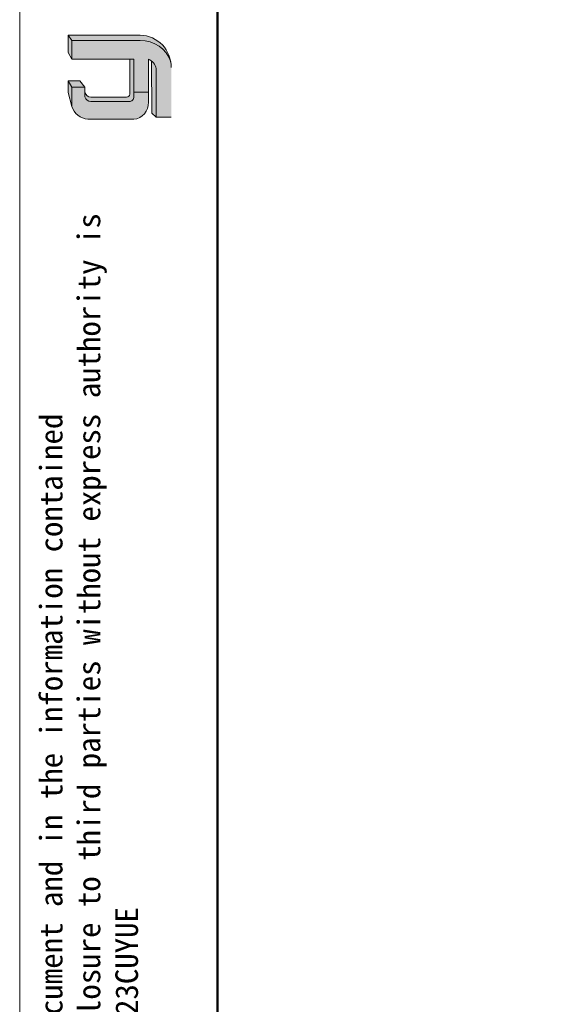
# Model space of a CAD drawing. Header units: millimetres. Extents: x 1140 to 1683, y 113 to 497.
# Tile 1 of 8: x 1140 to 1227, y 242 to 404. Entities that reach past the tile are written whole.
import ezdxf

# ---------------------------------------------------------------- set-up
doc = ezdxf.new("R2010")
doc.units = ezdxf.units.MM
for name, color, linetype, lineweight in [('0007', 7, 'Continuous', 5), ('实线层', 7, 'Continuous', 25), ('尺寸线层', 3, 'Continuous', 18), ('粗实线层', 7, 'Continuous', 50), ('细实线层', 3, 'Continuous', 18)]:
    doc.layers.add(name, color=color, linetype=linetype, lineweight=lineweight)

msp = doc.modelspace()

# ---------------------------------------------------------------- hatches: boundary and pattern name
at = {"layer": '实线层'}
h = msp.add_hatch(color=251, dxfattribs=at)
edge = h.paths.add_edge_path(flags=0)
edge.add_line((1148.069403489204, 401.9073152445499), (1148.707696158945, 401.0049693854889))
edge.add_line((1148.707696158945, 401.0049693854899), (1159.959972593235, 401.0049693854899))
edge.add_arc((1160.158606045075, 395.912260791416), 5.096580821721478, 18.258457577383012, 92.23360366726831, ccw=False)
edge.add_arc((1159.822492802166, 396.6645904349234), 5.244527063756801, 9.265836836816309, 88.49787900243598)
edge.add_line((1159.959972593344, 401.9073152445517), (1148.069403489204, 401.9073152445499))
h = msp.add_hatch(color=254, dxfattribs=at)
h.paths.add_polyline_path([(1148.069403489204, 392.4588474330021), (1148.707696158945, 390.1666703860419), (1148.707696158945, 393.3182760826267), (1148.069403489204, 394.4021877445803)], flags=0)
h.paths.add_polyline_path([(1148.707696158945, 397.9346175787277), (1148.707696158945, 401.0049693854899), (1148.069403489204, 401.9073152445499), (1148.069403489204, 399.0664103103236)], flags=0)
h = msp.add_hatch(color=251, dxfattribs=at)
edge = h.paths.add_edge_path(flags=0)
edge.add_line((1157.698870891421, 391.7112653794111), (1151.829396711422, 391.7112653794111))
edge.add_arc((1151.827302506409, 392.7142464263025), 1.002983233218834, 193.8962338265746, 270.1196323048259, ccw=False)
edge.add_line((1150.853674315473, 392.4733657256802), (1150.85367431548, 391.7500568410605))
edge.add_arc((1151.827302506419, 391.9909375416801), 1.002983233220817, 193.8962338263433, 270.1196323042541)
edge.add_line((1151.829396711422, 390.9879564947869), (1158.135244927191, 390.9879564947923))
edge.add_arc((1158.164862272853, 391.7126829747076), 0.7253314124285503, 267.659799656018, 364.9883187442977)
edge.add_line((1158.887446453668, 391.7757524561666), (1158.887446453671, 397.9346175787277))
edge.add_line((1158.887446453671, 397.9346175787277), (1158.27685596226, 397.9346175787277))
edge.add_line((1158.27685596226, 397.9346175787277), (1158.27685596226, 392.1741769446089))
edge.add_arc((1157.716813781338, 392.2811500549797), 0.5701670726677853, 268.1966309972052, 349.18624476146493, ccw=False)
h = msp.add_hatch(color=251, dxfattribs=at)
edge = h.paths.add_edge_path(flags=0)
edge.add_line((1161.894495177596, 389.0393656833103), (1162.604990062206, 388.3937750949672))
edge.add_line((1162.604990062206, 388.3937750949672), (1162.604990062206, 396.4032334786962))
edge.add_arc((1160.701651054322, 396.1097891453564), 1.925826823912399, 8.764480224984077, 53.88699480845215)
edge.add_line((1161.83669437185, 397.6655801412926), (1161.894495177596, 389.0393656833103))
msp.add_hatch(color=251, dxfattribs=at).paths.add_polyline_path([(1150.85367431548, 393.3182760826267), (1150.030089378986, 394.4021877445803), (1148.069403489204, 394.4021877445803), (1148.707696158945, 393.3182760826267)], flags=0)
h = msp.add_hatch(color=30, dxfattribs=at)
edge = h.paths.add_edge_path(flags=0)
edge.add_arc((1151.827302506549, 391.9909375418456), 1.002983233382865, 193.8962338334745, 270.11963231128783, ccw=False)
edge.add_line((1150.853674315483, 391.750056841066), (1150.85367431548, 393.3182760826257))
edge.add_line((1150.85367431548, 393.3182760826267), (1148.707696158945, 393.3182760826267))
edge.add_line((1148.707696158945, 393.3182760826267), (1148.707696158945, 390.1666703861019))
edge.add_arc((1151.667520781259, 391.1541783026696), 3.120213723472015, 198.4506221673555, 263.4013944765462)
edge.add_line((1151.308967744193, 388.0546342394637), (1158.887446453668, 388.0546342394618))
edge.add_arc((1158.638718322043, 390.7245102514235), 2.681436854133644, 275.3223660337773, 362.7233690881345)
edge.add_line((1161.317126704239, 390.8519156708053), (1161.317126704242, 392.5321263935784))
edge.add_line((1161.317126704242, 392.5321263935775), (1158.887446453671, 392.5321263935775))
edge.add_line((1158.887446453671, 392.5321263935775), (1158.887446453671, 391.7757524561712))
edge.add_arc((1158.164862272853, 391.7126829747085), 0.7253314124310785, -92.34020034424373, 4.988318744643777, ccw=False)
edge.add_line((1158.135244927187, 390.9879564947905), (1151.829396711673, 390.9879564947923))
at = {"layer": '尺寸线层'}
h = msp.add_hatch(color=179, dxfattribs=at)
edge = h.paths.add_edge_path(flags=0)
edge.add_line((1159.959972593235, 401.0049693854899), (1148.707696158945, 401.0049693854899))
edge.add_line((1148.707696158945, 401.0049693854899), (1148.707696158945, 397.9346175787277))
edge.add_line((1148.707696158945, 397.9346175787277), (1158.887446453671, 397.9346175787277))
edge.add_line((1158.887446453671, 397.9346175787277), (1158.887446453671, 392.5321263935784))
edge.add_line((1158.887446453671, 392.5321263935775), (1161.317126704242, 392.5321263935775))
edge.add_line((1161.317126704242, 392.5321263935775), (1161.317126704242, 397.9346175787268))
edge.add_arc((1160.701650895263, 396.1097890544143), 1.925826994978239, 8.764482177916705, 71.36184450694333, ccw=False)
edge.add_line((1162.604990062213, 396.4032334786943), (1162.604990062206, 388.3937750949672))
edge.add_line((1162.604990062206, 388.3937750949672), (1165.066264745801, 388.3937750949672))
edge.add_line((1165.066264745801, 388.3937750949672), (1165.066264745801, 396.5755955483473))
edge.add_arc((1159.822493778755, 396.6645904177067), 5.244526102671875, 359.0276957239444, 369.2658387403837)
edge.add_arc((1160.158606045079, 395.9122607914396), 5.096580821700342, 18.25845757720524, 92.23360366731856)

# ---------------------------------------------------------------- linework, layer by layer
at = {"layer": '0007'}
for p, q in [((1148.069403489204, 401.9073152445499), (1159.959972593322, 401.9073152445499)), ((1148.069403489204, 399.0664103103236), (1148.069403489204, 401.9073152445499)), ((1148.707696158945, 401.0049693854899), (1148.069403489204, 401.9073152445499)), ((1148.707696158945, 401.0049693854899), (1159.959972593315, 401.0049693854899)), ((1148.707696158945, 397.9346175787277), (1148.707696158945, 401.0049693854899)), ((1148.707696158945, 397.9346175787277), (1148.069403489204, 399.0664103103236)), ((1158.887446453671, 397.9346175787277), (1148.707696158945, 397.9346175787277)), ((1158.27685596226, 392.174176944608), (1158.27685596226, 397.9346175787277)), ((1158.887446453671, 391.7757524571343), (1158.887446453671, 397.9346175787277)), ((1161.317126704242, 390.8519156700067), (1161.317126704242, 397.9346175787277)), ((1161.894495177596, 389.0393656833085), (1161.83669437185, 397.6655801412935)), ((1162.604990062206, 388.3937750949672), (1162.604990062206, 396.4032334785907)), ((1148.069403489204, 392.4588474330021), (1148.069403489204, 394.4021877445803)), ((1150.030089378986, 394.4021877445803), (1148.069403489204, 394.4021877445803)), ((1148.707696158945, 393.3182760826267), (1148.069403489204, 394.4021877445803)), ((1150.85367431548, 393.3182760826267), (1150.030089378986, 394.4021877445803)), ((1148.707696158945, 390.1666703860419), (1148.069403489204, 392.4588474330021)), ((1148.707696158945, 390.1666703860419), (1148.707696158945, 393.3182760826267)), ((1150.85367431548, 393.3182760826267), (1148.707696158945, 393.3182760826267)), ((1150.85367431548, 391.7500568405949), (1150.85367431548, 393.3182760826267)), ((1158.887446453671, 392.5321263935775), (1161.317126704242, 392.5321263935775)), ((1157.698870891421, 391.7112653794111), (1151.829396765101, 391.7112653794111)), ((1158.135244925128, 390.9879564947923), (1151.829396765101, 390.9879564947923)), ((1158.887446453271, 388.0546342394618), (1151.308967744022, 388.0546342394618)), ((1162.604990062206, 388.3937750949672), (1161.894495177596, 389.0393656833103)), ((1165.066264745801, 388.3937750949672), (1162.604990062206, 388.3937750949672))]:
    msp.add_line(p, q, dxfattribs=at)
for centre, radius, start, end in [((1159.822492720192, 396.6645903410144), 5.244527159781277, 359.0276967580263, 88.497878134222), ((1160.158606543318, 395.9122615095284), 5.096580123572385, 18.2424993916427, 92.23360957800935), ((1160.701650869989, 396.1097890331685), 1.925827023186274, 8.76448268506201, 71.36184399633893), ((1151.827302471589, 392.7142463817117), 1.002983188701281, 193.8962318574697, 270.1196373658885), ((1151.827302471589, 391.9909374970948), 1.002983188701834, 193.8962318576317, 270.1196373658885), ((1157.716813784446, 392.2811500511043), 0.5701670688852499, 268.1966306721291, 349.1862450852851), ((1158.164862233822, 391.7126830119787), 0.7253314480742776, 267.6598026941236, 4.988315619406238), ((1158.638718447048, 390.7245101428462), 2.681436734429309, 275.3223635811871, 2.723371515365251), ((1151.66752118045, 391.1541787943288), 3.120214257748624, 198.4506284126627, 263.4013882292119)]:
    msp.add_arc(centre, radius, start, end, dxfattribs=at)
at = {"layer": '粗实线层'}
msp.add_lwpolyline([(1172.684826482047, 487.9613697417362), (1673.750379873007, 487.9613697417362), (1673.750379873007, 120.0946296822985), (1172.684826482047, 120.0946296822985)], close=True, dxfattribs=at)
at = {"layer": '细实线层'}
msp.add_lwpolyline([(1140.107317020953, 497.0990934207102), (1682.888103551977, 497.0990934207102), (1682.888103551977, 113.3146989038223), (1140.107317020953, 113.3146989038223)], close=True, dxfattribs=at)

# ---------------------------------------------------------------- texts
at = {"layer": '粗实线层', "color": 3, "insert": (1143.422729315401, 159.2804394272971), "char_height": 3.732935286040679, "width": 219.3100557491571, "attachment_point": 1, "rotation": 90}
msp.add_mtext('{\\fSimHei|b0|i0|c134|p49;We reserve all rights in this document and in the information contained therein,reproduction,use or disclosure to third parties without express authority is strictly forbidden. copyright 2023CUYUE}', dxfattribs=at)

doc.saveas('drawing.dxf')
